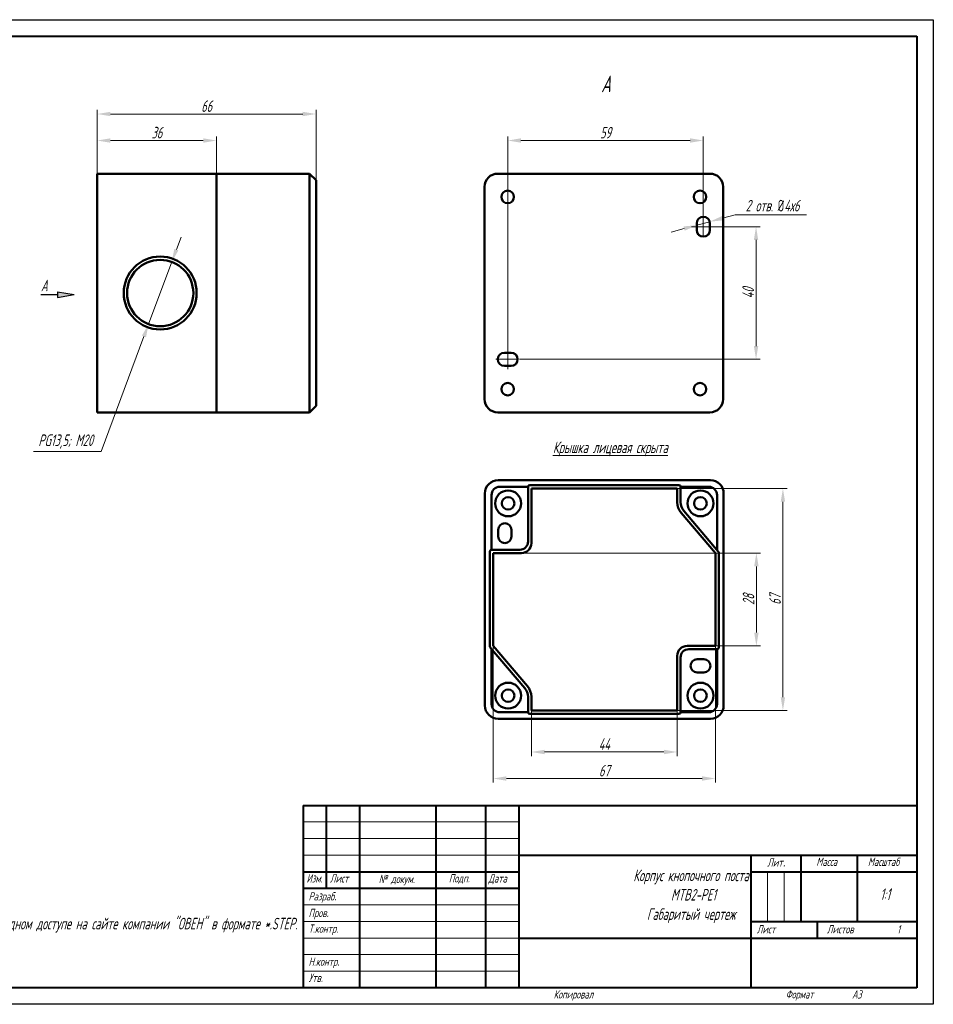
# Model space of a CAD drawing. Header units: millimetres. Extents: x 2171 to 2591, y 1134 to 1431.
# Tile 2 of 2: x 2315 to 2591, y 1134 to 1431. Entities that reach past the tile are written whole.
import ezdxf

# ---------------------------------------------------------------- set-up
doc = ezdxf.new("R2010")
doc.units = ezdxf.units.MM
doc.linetypes.add('CENTER', pattern=[10.16, 6.35, -1.27, 1.27, -1.27])
for name, color, linetype, lineweight in [('main', 5, 'Continuous', 50), ('size', 7, 'Continuous', 20), ('text', 7, 'Continuous', 20), ('ОСЕВЫЕ', 1, 'CENTER', 15)]:
    doc.layers.add(name, color=color, linetype=linetype, lineweight=lineweight)
doc.layers.add('ФОРМАТ', color=7, linetype='Continuous')
doc.layers.add('ФОРМАТ @ 1', color=7, linetype='Continuous')
doc.styles.add('GOST', font='GOST.shx', dxfattribs={"width": 0.8, "oblique": 15})
doc.dimstyles.new('GOST', dxfattribs={"dimscale": 0, "dimtxt": 3.5, "dimasz": 4, "dimexe": 1.25, "dimexo": 0, "dimtad": 1, "dimdec": 1, "dimrnd": 0.5, "dimtxsty": 'GOST', "dimcen": 5, "dimclrd": 256, "dimclre": 256, "dimclrt": 256, "dimadec": 1, "dimazin": 2, "dimtfac": 1, "dimtdec": 4, "dimtmove": 0, "dimatfit": 3, "dimfxl": 0, "dimtolj": 1, "dimtzin": 0, "dimlwd": -1, "dimlwe": -1, "dimarcsym": 0})
doc.dimstyles.get("Standard").update_dxf_attribs({"dimtxt": 3.5, "dimasz": 4, "dimexe": 1.25, "dimexo": 0.0625, "dimgap": 1, "dimtad": 1, "dimtoh": 1, "dimrnd": 0.5, "dimtxsty": 'GOST', "dimcen": 0.1, "dimclrd": 256, "dimclre": 256, "dimadec": 0, "dimazin": 2, "dimtfac": 1, "dimtofl": 0, "dimtmove": 0, "dimatfit": 1, "dimfxl": 0, "dimtolj": 1, "dimtzin": 0, "dimlwd": -1, "dimlwe": 20, "dimarcsym": 0})

# ---------------------------------------------------------------- blocks, each defined once
blk = doc.blocks.new('*D187')
at = {"layer": 'Defpoints', "color": 0}
for p in [(2404.65, 1402.28), (2338.65, 1384.28), (2404.65, 1382.28)]:
    blk.add_point(p, dxfattribs=at)
at = {"layer": 'size', "ltscale": 5}
for p, q in [((2338.65, 1384.28), (2338.65, 1403.53)), ((2342.65, 1402.28), (2400.65, 1402.28)), ((2404.65, 1382.28), (2404.65, 1403.53))]:
    blk.add_line(p, q, dxfattribs=at)
at = {"layer": 'size'}
for points in [[(2342.65, 1402.95), (2342.65, 1401.62), (2338.65, 1402.28)], [(2400.65, 1401.62), (2400.65, 1402.95), (2404.65, 1402.28)]]:
    blk.add_solid(points, dxfattribs=at)
at = {"layer": 'size', "linetype": 'ByBlock', "insert": (2371.65, 1404.66), "char_height": 3.5, "attachment_point": 5, "style": 'GOST'}
blk.add_mtext('\\A1;66', dxfattribs=at)
blk = doc.blocks.new('*D188')
at = {"layer": 'Defpoints', "color": 0}
for p in [(2374.65, 1394.28), (2338.65, 1384.28), (2374.65, 1384.28)]:
    blk.add_point(p, dxfattribs=at)
at = {"layer": 'size', "ltscale": 5}
for p, q in [((2338.65, 1384.28), (2338.65, 1395.53)), ((2342.65, 1394.28), (2370.65, 1394.28)), ((2374.65, 1384.28), (2374.65, 1395.53))]:
    blk.add_line(p, q, dxfattribs=at)
at = {"layer": 'size'}
for points in [[(2342.65, 1394.95), (2342.65, 1393.62), (2338.65, 1394.28)], [(2370.65, 1393.62), (2370.65, 1394.95), (2374.65, 1394.28)]]:
    blk.add_solid(points, dxfattribs=at)
at = {"layer": 'size', "linetype": 'ByBlock', "insert": (2356.65, 1396.66), "char_height": 3.5, "attachment_point": 5, "style": 'GOST'}
blk.add_mtext('\\A1;36', dxfattribs=at)
blk = doc.blocks.new('*D189')
at = {"layer": 'Defpoints', "color": 0}
for p in [(2521.45, 1394.28), (2521.45, 1371.28), (2462.45, 1330.28)]:
    blk.add_point(p, dxfattribs=at)
at = {"layer": 'size', "ltscale": 5}
for p, q in [((2462.45, 1330.28), (2462.45, 1395.53)), ((2466.45, 1394.28), (2517.45, 1394.28)), ((2521.45, 1371.28), (2521.45, 1395.53))]:
    blk.add_line(p, q, dxfattribs=at)
at = {"layer": 'size'}
for points in [[(2466.45, 1394.95), (2466.45, 1393.62), (2462.45, 1394.28)], [(2517.45, 1393.62), (2517.45, 1394.95), (2521.45, 1394.28)]]:
    blk.add_solid(points, dxfattribs=at)
at = {"layer": 'size', "linetype": 'ByBlock', "insert": (2491.95, 1396.66), "char_height": 3.5, "attachment_point": 5, "style": 'GOST'}
blk.add_mtext('\\A1;59', dxfattribs=at)
blk = doc.blocks.new('*D190')
at = {"layer": 'Defpoints', "color": 0}
for p in [(2523.45, 1368.28), (2465.99, 1328.28), (2537.35, 1328.28)]:
    blk.add_point(p, dxfattribs=at)
at = {"layer": 'size'}
for p, q in [((2523.45, 1368.28), (2538.6, 1368.28)), ((2537.35, 1364.28), (2537.35, 1332.28)), ((2465.99, 1328.28), (2538.6, 1328.28))]:
    blk.add_line(p, q, dxfattribs=at)
for points in [[(2538.01, 1364.28), (2536.68, 1364.28), (2537.35, 1368.28)], [(2536.68, 1332.28), (2538.01, 1332.28), (2537.35, 1328.28)]]:
    blk.add_solid(points, dxfattribs=at)
at = {"layer": 'size', "linetype": 'ByBlock', "insert": (2534.97, 1348.28), "char_height": 3.5, "attachment_point": 5, "rotation": 90, "style": 'GOST'}
blk.add_mtext('\\A1;40', dxfattribs=at)
blk = doc.blocks.new('*D193')
at = {"layer": 'Defpoints', "color": 0}
for p in [(2523.38, 1369.8), (2519.52, 1368.76)]:
    blk.add_point(p, dxfattribs=at)
at = {"layer": 'size', "ltscale": 5}
for p, q in [((2519.52, 1368.76), (2523.38, 1369.8)), ((2531.1, 1371.88), (2527.24, 1370.84)), ((2552.52, 1371.88), (2531.1, 1371.88)), ((2515.65, 1367.72), (2511.79, 1366.68))]:
    blk.add_line(p, q, dxfattribs=at)
at = {"layer": 'size'}
for points in [[(2527.07, 1371.49), (2527.41, 1370.2), (2523.38, 1369.8)], [(2515.83, 1367.08), (2515.48, 1368.36), (2519.52, 1368.76)]]:
    blk.add_solid(points, dxfattribs=at)
at = {"layer": 'size', "color": 0, "linetype": 'ByBlock', "insert": (2542.31, 1374.64), "char_height": 3.5, "attachment_point": 5, "style": 'GOST'}
blk.add_mtext('\\A1;2 отв. {\\Q0;%%c}4х6', dxfattribs=at)
blk = doc.blocks.new('*D198')
at = {"layer": 'Defpoints', "color": 0}
for p in [(2361.14, 1357.65), (2354.15, 1338.91)]:
    blk.add_point(p, dxfattribs=at)
at = {"layer": 'size', "ltscale": 5}
for p, q in [((2362.54, 1361.4), (2363.94, 1365.15)), ((2361.14, 1357.65), (2354.15, 1338.91)), ((2339.8, 1300.45), (2352.75, 1335.17)), ((2319.48, 1300.45), (2339.8, 1300.45))]:
    blk.add_line(p, q, dxfattribs=at)
at = {"layer": 'size'}
for points in [[(2361.91, 1361.63), (2363.16, 1361.17), (2361.14, 1357.65)], [(2353.38, 1334.93), (2352.13, 1335.4), (2354.15, 1338.91)]]:
    blk.add_solid(points, dxfattribs=at)
at = {"layer": 'size', "color": 0, "linetype": 'ByBlock', "insert": (2329.14, 1303.47), "char_height": 3.5, "attachment_point": 5, "style": 'GOST'}
blk.add_mtext('\\A1;PG13,5; M20', dxfattribs=at)
blk = doc.blocks.new('*D200')
at = {"layer": 'Defpoints', "color": 0}
for p in [(2458.08, 1241.84), (2525.08, 1241.84), (2525.08, 1201.84)]:
    blk.add_point(p, dxfattribs=at)
at = {"layer": 'size', "ltscale": 5}
for p, q in [((2458.08, 1241.84), (2458.08, 1200.59)), ((2525.08, 1241.84), (2525.08, 1200.59)), ((2462.08, 1201.84), (2521.08, 1201.84))]:
    blk.add_line(p, q, dxfattribs=at)
at = {"layer": 'size'}
for points in [[(2462.08, 1202.5), (2462.08, 1201.17), (2458.08, 1201.84)], [(2521.08, 1201.17), (2521.08, 1202.5), (2525.08, 1201.84)]]:
    blk.add_solid(points, dxfattribs=at)
at = {"layer": 'size', "linetype": 'ByBlock', "insert": (2491.58, 1204.21), "char_height": 3.5, "attachment_point": 5, "style": 'GOST'}
blk.add_mtext('\\A1;67', dxfattribs=at)
blk = doc.blocks.new('*D201')
at = {"layer": 'Defpoints', "color": 0}
for p in [(2469.58, 1222.34), (2513.58, 1222.34), (2513.58, 1209.84)]:
    blk.add_point(p, dxfattribs=at)
at = {"layer": 'size', "ltscale": 5}
for p, q in [((2469.58, 1222.34), (2469.58, 1208.59)), ((2513.58, 1222.34), (2513.58, 1208.59)), ((2473.58, 1209.84), (2509.58, 1209.84))]:
    blk.add_line(p, q, dxfattribs=at)
at = {"layer": 'size'}
for points in [[(2473.58, 1210.5), (2473.58, 1209.17), (2469.58, 1209.84)], [(2509.58, 1209.17), (2509.58, 1210.5), (2513.58, 1209.84)]]:
    blk.add_solid(points, dxfattribs=at)
at = {"layer": 'size', "linetype": 'ByBlock', "insert": (2491.58, 1212.21), "char_height": 3.5, "attachment_point": 5, "style": 'GOST'}
blk.add_mtext('\\A1;44', dxfattribs=at)
blk = doc.blocks.new('*D205')
at = {"layer": 'Defpoints', "color": 0}
for p in [(2513.58, 1289.34), (2513.58, 1222.34), (2545.45, 1222.34)]:
    blk.add_point(p, dxfattribs=at)
at = {"layer": 'size'}
for p, q in [((2513.58, 1289.34), (2546.7, 1289.34)), ((2545.45, 1285.34), (2545.45, 1226.34)), ((2513.58, 1222.34), (2546.7, 1222.34))]:
    blk.add_line(p, q, dxfattribs=at)
for points in [[(2546.12, 1285.34), (2544.79, 1285.34), (2545.45, 1289.34)], [(2544.79, 1226.34), (2546.12, 1226.34), (2545.45, 1222.34)]]:
    blk.add_solid(points, dxfattribs=at)
at = {"layer": 'size', "linetype": 'ByBlock', "insert": (2543.08, 1255.84), "char_height": 3.5, "attachment_point": 5, "rotation": 90, "style": 'GOST'}
blk.add_mtext('\\A1;67', dxfattribs=at)
blk = doc.blocks.new('*D207')
at = {"layer": 'Defpoints', "color": 0}
for p in [(2466.58, 1269.84), (2525.08, 1241.84), (2537.45, 1241.84)]:
    blk.add_point(p, dxfattribs=at)
at = {"layer": 'size'}
for p, q in [((2466.58, 1269.84), (2538.7, 1269.84)), ((2537.45, 1265.84), (2537.45, 1245.84)), ((2525.08, 1241.84), (2538.7, 1241.84))]:
    blk.add_line(p, q, dxfattribs=at)
for points in [[(2538.12, 1265.84), (2536.79, 1265.84), (2537.45, 1269.84)], [(2536.79, 1245.84), (2538.12, 1245.84), (2537.45, 1241.84)]]:
    blk.add_solid(points, dxfattribs=at)
at = {"layer": 'size', "linetype": 'ByBlock', "insert": (2535.08, 1255.84), "char_height": 3.5, "attachment_point": 5, "rotation": 90, "style": 'GOST'}
blk.add_mtext('\\A1;28', dxfattribs=at)

msp = doc.modelspace()

# ---------------------------------------------------------------- hatches: boundary and pattern name
at = {"layer": 'size', "lineweight": 25, "ltscale": 5}
h = msp.add_hatch(color=256, dxfattribs=at)
h.dxf.hatch_style = 1
h.paths.add_polyline_path([(2326.677, 1348.675), (2331.677, 1347.795), (2326.677, 1346.915)])

# ---------------------------------------------------------------- linework, layer by layer
at = {"layer": 'main'}
for p, q in [((2374.645, 1384.282), (2338.645, 1384.282)), ((2338.645, 1384.282), (2338.645, 1380.282)), ((2374.645, 1380.282), (2374.645, 1384.282)), ((2374.645, 1384.282), (2402.645, 1384.282)), ((2402.645, 1380.282), (2402.645, 1384.282)), ((2402.645, 1384.282), (2404.645, 1382.282)), ((2459.447, 1384.282), (2523.447, 1384.282)), ((2404.645, 1382.282), (2404.645, 1380.282)), ((2338.645, 1380.282), (2338.645, 1316.282)), ((2374.645, 1316.282), (2374.645, 1380.282)), ((2402.645, 1316.282), (2402.645, 1380.282)), ((2404.645, 1380.282), (2404.645, 1316.282)), ((2455.447, 1316.282), (2455.447, 1380.282)), ((2527.447, 1380.282), (2527.447, 1316.282)), ((2519.447, 1369.282), (2519.447, 1367.282)), ((2523.447, 1367.282), (2523.447, 1369.282)), ((2463.447, 1330.282), (2461.447, 1330.282)), ((2461.447, 1326.282), (2463.447, 1326.282)), ((2404.655, 1321.912), (2404.645, 1321.912)), ((2404.655, 1321.912), (2404.655, 1317.753)), ((2404.665, 1321.349), (2404.655, 1321.349)), ((2404.665, 1321.31), (2404.655, 1321.31)), ((2404.665, 1318.228), (2404.665, 1321.31)), ((2338.645, 1316.282), (2338.645, 1312.282)), ((2374.645, 1312.282), (2374.645, 1316.282)), ((2402.645, 1312.282), (2402.645, 1316.282)), ((2404.655, 1317.753), (2404.645, 1317.753)), ((2404.645, 1316.282), (2404.645, 1314.282)), ((2404.665, 1318.228), (2404.655, 1318.228)), ((2404.665, 1318.188), (2404.655, 1318.188)), ((2404.645, 1314.282), (2402.645, 1312.282)), ((2374.645, 1312.282), (2338.645, 1312.282)), ((2374.645, 1312.282), (2402.645, 1312.282)), ((2523.447, 1312.282), (2459.447, 1312.282)), ((2523.583, 1291.836), (2459.583, 1291.836)), ((2468.583, 1289.836), (2460.083, 1289.836)), ((2468.583, 1289.836), (2468.583, 1273.336)), ((2514.083, 1290.336), (2469.083, 1290.336)), ((2469.583, 1289.336), (2513.583, 1289.336)), ((2469.583, 1272.836), (2469.583, 1289.336)), ((2513.583, 1289.336), (2513.583, 1285.177)), ((2514.583, 1285.177), (2514.583, 1289.836)), ((2523.083, 1289.836), (2514.583, 1289.836)), ((2455.583, 1287.836), (2455.583, 1223.836)), ((2457.583, 1287.336), (2457.583, 1270.836)), ((2525.583, 1270.836), (2525.583, 1287.336)), ((2527.583, 1223.836), (2527.583, 1287.836)), ((2514.777, 1281.935), (2525.083, 1269.836)), ((2515.538, 1282.583), (2525.964, 1270.345)), ((2459.583, 1276.836), (2459.583, 1274.836)), ((2463.583, 1274.836), (2463.583, 1276.836)), ((2457.083, 1241.652), (2457.083, 1270.336)), ((2466.083, 1270.836), (2457.583, 1270.836)), ((2458.083, 1269.836), (2466.583, 1269.836)), ((2458.083, 1241.836), (2458.083, 1269.836)), ((2525.083, 1269.836), (2525.083, 1241.836)), ((2525.545, 1270.836), (2525.583, 1270.836)), ((2526.083, 1270.02), (2526.083, 1241.336)), ((2468.389, 1229.738), (2458.083, 1241.836)), ((2525.083, 1241.836), (2516.583, 1241.836)), ((2467.628, 1229.089), (2457.203, 1241.328)), ((2457.583, 1240.836), (2457.583, 1224.336)), ((2457.621, 1240.836), (2457.583, 1240.836)), ((2513.583, 1238.836), (2513.583, 1222.336)), ((2517.083, 1240.836), (2525.583, 1240.836)), ((2525.583, 1224.336), (2525.583, 1240.836)), ((2514.583, 1221.836), (2514.583, 1238.336)), ((2521.583, 1237.836), (2519.583, 1237.836)), ((2519.583, 1233.836), (2521.583, 1233.836)), ((2468.583, 1226.495), (2468.583, 1221.836)), ((2469.583, 1222.336), (2469.583, 1226.495)), ((2460.083, 1221.836), (2468.583, 1221.836)), ((2469.083, 1221.336), (2514.083, 1221.336)), ((2513.583, 1222.336), (2469.583, 1222.336)), ((2514.583, 1221.836), (2523.083, 1221.836)), ((2459.583, 1219.836), (2523.583, 1219.836))]:
    msp.add_line(p, q, dxfattribs=at)
for centre, radius in [((2462.447, 1377.282), 1.9), ((2520.447, 1377.282), 1.9), ((2357.645, 1348.282), 11), ((2357.645, 1348.282), 10), ((2462.447, 1319.282), 1.9), ((2520.447, 1319.282), 1.9), ((2462.583, 1284.836), 3.9), ((2462.583, 1284.836), 1.9), ((2520.583, 1284.836), 3.9), ((2520.583, 1284.836), 1.9), ((2462.583, 1226.836), 3.9), ((2520.583, 1226.836), 3.9), ((2462.583, 1226.836), 1.9), ((2520.583, 1226.836), 1.9)]:
    msp.add_circle(centre, radius, dxfattribs=at)
for centre, radius, start, end in [((2459.447, 1380.282), 4, 90, 180), ((2523.447, 1380.282), 4, 0, 90), ((2521.447, 1369.282), 2, 90, 180), ((2521.447, 1369.282), 2, 0, 90), ((2521.447, 1367.282), 2, 180, 270), ((2521.447, 1367.282), 2, 270, 0), ((2461.447, 1328.282), 2, 90, 180), ((2461.447, 1328.282), 2, 180, 270), ((2463.447, 1328.282), 2, 0, 90), ((2463.447, 1328.282), 2, 270, 0), ((2459.447, 1316.282), 4, 180, 270), ((2523.447, 1316.282), 4, 270, 0), ((2459.583, 1287.836), 4, 90, 180), ((2460.083, 1287.336), 2.5, 90, 180), ((2469.083, 1289.836), 0.5, 90, 180), ((2514.083, 1289.836), 0.5, 0, 90), ((2523.083, 1287.336), 2.5, 0, 90), ((2523.583, 1287.836), 4, 0, 90), ((2518.583, 1285.177), 5, 180, 220.42608), ((2518.583, 1285.177), 4, 180, 220.42608), ((2461.583, 1276.836), 2, 90, 180), ((2461.583, 1276.836), 2, 0, 90), ((2461.583, 1274.836), 2, 180, 270), ((2461.583, 1274.836), 2, 270, 0), ((2466.083, 1273.336), 2.5, 270, 0), ((2466.583, 1272.836), 3, 270, 0), ((2457.583, 1270.336), 0.5, 90, 180), ((2525.583, 1270.02), 0.5, 0, 40.42608), ((2457.583, 1241.652), 0.5, 180, 220.42608), ((2516.583, 1238.836), 3, 90, 180), ((2517.083, 1238.336), 2.5, 90, 180), ((2525.583, 1241.336), 0.5, 270, 0), ((2519.583, 1235.836), 2, 90, 180), ((2519.583, 1235.836), 2, 180, 270), ((2521.583, 1235.836), 2, 0, 90), ((2521.583, 1235.836), 2, 270, 0), ((2464.583, 1226.495), 5, 0, 40.42608), ((2464.583, 1226.495), 4, 0, 40.42608), ((2459.583, 1223.836), 4, 180, 270), ((2460.083, 1224.336), 2.5, 180, 270), ((2523.083, 1224.336), 2.5, 270, 0), ((2523.583, 1223.836), 4, 270, 0), ((2469.083, 1221.836), 0.5, 180, 270), ((2514.083, 1221.836), 0.5, 270, 0)]:
    msp.add_arc(centre, radius, start, end, dxfattribs=at)
at = {"layer": 'size', "lineweight": 25, "ltscale": 5}
for p, q in [((2326.677, 1348.675), (2331.677, 1347.795)), ((2326.677, 1348.675), (2326.677, 1346.915)), ((2321.677, 1347.795), (2326.677, 1347.795)), ((2326.677, 1347.795), (2326.677, 1347.795)), ((2326.677, 1346.915), (2331.677, 1347.795))]:
    msp.add_line(p, q, dxfattribs=at)
at = {"layer": 'ОСЕВЫЕ'}
for p, q in [((2521.447, 1371.675), (2521.447, 1364.89)), ((2517.902, 1368.282), (2524.991, 1368.282)), ((2462.447, 1331.289), (2462.447, 1325.276)), ((2458.902, 1328.282), (2465.991, 1328.282))]:
    msp.add_line(p, q, dxfattribs=at)
at = {"layer": 'ФОРМАТ', "linetype": 'ByBlock', "ltscale": 5}
for p, q in [((2170.806, 1430.729), (2590.806, 1430.729)), ((2590.806, 1430.729), (2590.806, 1133.729)), ((2590.806, 1133.729), (2170.806, 1133.729))]:
    msp.add_line(p, q, dxfattribs=at)
at = {"layer": 'ФОРМАТ', "linetype": 'ByBlock', "lineweight": 40, "ltscale": 5}
for p, q in [((2178.806, 1425.729), (2585.806, 1425.729)), ((2585.806, 1425.729), (2585.806, 1138.729)), ((2585.806, 1138.729), (2178.806, 1138.729))]:
    msp.add_line(p, q, dxfattribs=at)
at = {"layer": 'ФОРМАТ', "linetype": 'Continuous', "lineweight": 40}
for p, q in [((2400.806, 1193.729), (2585.806, 1193.729)), ((2400.806, 1193.729), (2400.806, 1138.729)), ((2407.806, 1168.729), (2407.806, 1193.729)), ((2417.806, 1193.729), (2417.806, 1138.729)), ((2440.806, 1193.729), (2440.806, 1138.729)), ((2455.806, 1193.729), (2455.806, 1138.729)), ((2465.806, 1193.729), (2465.806, 1138.729)), ((2465.806, 1178.729), (2585.806, 1178.729)), ((2535.806, 1178.729), (2535.806, 1138.729)), ((2550.806, 1178.729), (2550.806, 1158.729)), ((2567.806, 1178.729), (2567.806, 1158.729)), ((2400.806, 1173.729), (2465.806, 1173.729)), ((2535.806, 1173.729), (2585.806, 1173.729)), ((2400.806, 1168.729), (2465.806, 1168.729)), ((2535.806, 1158.729), (2585.806, 1158.729)), ((2555.806, 1158.729), (2555.806, 1153.729)), ((2465.806, 1153.729), (2585.806, 1153.729))]:
    msp.add_line(p, q, dxfattribs=at)
at = {"layer": 'ФОРМАТ', "linetype": 'Continuous', "lineweight": 0}
for p, q in [((2400.806, 1188.729), (2465.806, 1188.729)), ((2400.806, 1183.729), (2465.806, 1183.729)), ((2400.806, 1178.729), (2465.806, 1178.729)), ((2540.806, 1173.729), (2540.806, 1158.729)), ((2545.806, 1173.729), (2545.806, 1158.729)), ((2400.806, 1163.729), (2465.806, 1163.729)), ((2400.806, 1158.729), (2465.806, 1158.729)), ((2400.806, 1153.729), (2465.806, 1153.729)), ((2400.806, 1148.729), (2465.806, 1148.729)), ((2400.806, 1143.729), (2465.806, 1143.729))]:
    msp.add_line(p, q, dxfattribs=at)

# ---------------------------------------------------------------- texts
at = {"layer": 'size', "lineweight": 25, "insert": (2321.677, 1352.288), "char_height": 3.5, "width": 3.14794, "attachment_point": 1, "style": 'GOST'}
msp.add_mtext('A', dxfattribs=at)
at = {"layer": 'text', "linetype": 'ByBlock', "ltscale": 5, "attachment_point": 1, "style": 'GOST'}
for s, insert, char_height, width in [('А', (2490.617, 1413.858), 5, 5.84295), ('\\pxqc;{\\LКрышка лицевая скрыта }', (2430.895, 1303.479), 3.5, 125.0132), ('\\pxqj;1. Размеры для справок.\\P\\pq*;2. Неуказанные предельные отклонения размеров: {\\L+}IT12/2.\\P3. Степень защиты: IP54.\\P4{\\FGost|c0;. 3D модель данного прибора представлена для скачивания в свободном доступе на сайте компании "ОВЕН" в формате *.STEP.}', (2211.499, 1177.323), 3.5, 178.68119)]:
    msp.add_mtext(s, dxfattribs=dict(at, insert=insert, char_height=char_height, width=width))
at = {"layer": 'ФОРМАТ', "attachment_point": 1, "style": 'GOST'}
for s, insert, char_height in [('{\\Q15;\\W0.8;Лит\\H1.4x;\\W0.965;.}', (2540.737, 1178.771), 2.5), ('{\\Q15;\\W0.8;Масса}', (2555.524, 1177.977), 2.5), ('{\\Q15;\\W0.8;Масштаб}', (2571.078, 1177.977), 2.5), ('\\pxqc;{\\H1.4x;\\FGost|c0;Корпус кнопочного поста\\P МTB2-PE1\\PГабаритый чертеж}', (2500.338, 1174.36), 2.5), ('{\\Q15;\\W0.784;Изм.}', (2401.777, 1172.956), 2.5), ('{\\Q15;\\W0.8;Лист}', (2408.84, 1172.956), 2.5), ('{\\Q15;\\W0.8;Подп.}', (2444.695, 1172.977), 2.5), ('{\\Q15;\\W0.8;Дата}', (2456.638, 1172.956), 2.5), ('{\\Q15;\\W0.8;Разраб\\H1.4x;.}', (2402.393, 1168.544), 2.5), ('{\\Q15;\\W0.8;1:1}', (2574.784, 1168.696), 3.5), ('{\\Q15;\\W0.8;Пров\\H1.4x;.}', (2402.393, 1163.544), 2.5), ('{\\Q15;\\W0.8;Т.контр\\W0.965;.}', (2402.393, 1157.796), 2.5), ('{\\Q15;\\W0.8;Лист}', (2537.586, 1157.635), 2.5), ('{Листов}', (2558.722, 1157.635), 2.5), ('{1}', (2579.883, 1157.614), 2.5), ('{\\Q15;\\W0.8;Н.контр\\H1.4x;.}', (2402.393, 1148.844), 2.5), ('{\\Q15;\\W0.8;Утв.}', (2402.393, 1142.977), 2.5), ('{\\W0.9;Копировал}', (2476.306, 1137.977), 2.5), ('{\\W0.9;Формат}', (2546.306, 1137.977), 2.5), ('{\\W0.9;A3}', (2566.306, 1137.956), 2.5)]:
    msp.add_mtext(s, dxfattribs=dict(at, insert=insert, char_height=char_height))
at = {"layer": 'ФОРМАТ @ 1', "insert": (2423.554, 1172.79), "char_height": 3.5, "attachment_point": 1, "style": 'GOST'}
msp.add_mtext('{\\H0.71429x;\\FGost|c0;№ докум\\W0.965;.}', dxfattribs=at)

# ---------------------------------------------------------------- dimensions: what is measured, and where the dimension line sits
at = {"layer": 'size', "linetype": 'ByBlock', "ltscale": 5}
for base, p1, p2, override, picture, middle in [((2404.645, 1402.282), (2338.645, 1384.282), (2404.645, 1382.282), {"dimscale": 1, "dimlfac": 1, "dimtxsty": 'GOST', "dimsah": 1, "dimtolj": 1}, '*D187', (2371.645, 1404.657)), ((2521.447, 1394.282), (2462.447, 1330.282), (2521.447, 1371.282), {"dimscale": 1, "dimlfac": 1, "dimtxsty": 'GOST', "dimsah": 1, "dimtolj": 1}, '*D189', (2491.947, 1396.657)), ((2525.083, 1201.836), (2458.083, 1241.836), (2525.083, 1241.836), {"dimscale": 1, "dimtxsty": 'GOST'}, '*D200', (2491.583, 1204.211)), ((2513.583, 1209.836), (2469.583, 1222.336), (2513.583, 1222.336), {"dimscale": 1, "dimtxsty": 'GOST'}, '*D201', (2491.583, 1212.211))]:
    dim = msp.add_linear_dim(base=base, p1=p1, p2=p2, dimstyle='GOST', override=override, dxfattribs=at)
    dim.commit()
    dim.dimension.update_dxf_attribs({"geometry": picture, "text_midpoint": middle})
at = {"layer": 'size', "ltscale": 5}
dim = msp.add_linear_dim(base=(2374.645, 1394.282), p1=(2338.645, 1384.282), p2=(2374.645, 1384.282), dimstyle='GOST', override={"dimscale": 1, "dimtxsty": 'GOST'}, dxfattribs=at)
dim.commit()
dim.dimension.update_dxf_attribs({"geometry": '*D188', "text_midpoint": (2356.645, 1396.657)})
for p1, p2, text, override, picture, middle in [((2519.515, 1368.762), (2523.378, 1369.803), '2 отв. {\\Q0;%%c}4х6', {"dimlfac": 1, "dimtxsty": 'GOST', "dimsah": 1, "dimtofl": 1, "dimtmove": 1, "dimtolj": 1}, '*D193', (2531.102, 1371.885)), ((2361.14, 1357.652), (2354.15, 1338.913), 'PG13,5; M20', {"dimlfac": 1, "dimtxsty": 'GOST', "dimsah": 1, "dimse1": 1, "dimse2": 1, "dimtofl": 1, "dimtmove": 1, "dimtolj": 1}, '*D198', (2339.805, 1300.454))]:
    dim = msp.add_diameter_dim_2p(p1=p1, p2=p2, text=text, dimstyle='Standard', override=override, dxfattribs=at)
    dim.commit()
    dim.dimension.update_dxf_attribs({"geometry": picture, "text_midpoint": middle, "dimtype": 163})
at = {"layer": 'size'}
for base, p1, p2, override, picture, middle in [((2537.346, 1328.282), (2523.447, 1368.282), (2465.991, 1328.282), {"dimscale": 1, "dimtxsty": 'GOST'}, '*D190', (2534.971, 1348.282)), ((2545.453, 1222.336), (2513.583, 1289.336), (2513.583, 1222.336), {"dimscale": 1, "dimasz": 4, "dimtxsty": 'GOST'}, '*D205', (2543.078, 1255.836)), ((2537.453, 1241.836), (2466.583, 1269.836), (2525.083, 1241.836), {"dimscale": 1, "dimasz": 4, "dimtxsty": 'GOST'}, '*D207', (2535.078, 1255.836))]:
    dim = msp.add_linear_dim(base=base, p1=p1, p2=p2, angle=90, dimstyle='GOST', override=override, dxfattribs=at)
    dim.commit()
    dim.dimension.update_dxf_attribs({"geometry": picture, "text_midpoint": middle})

doc.saveas('drawing.dxf')
